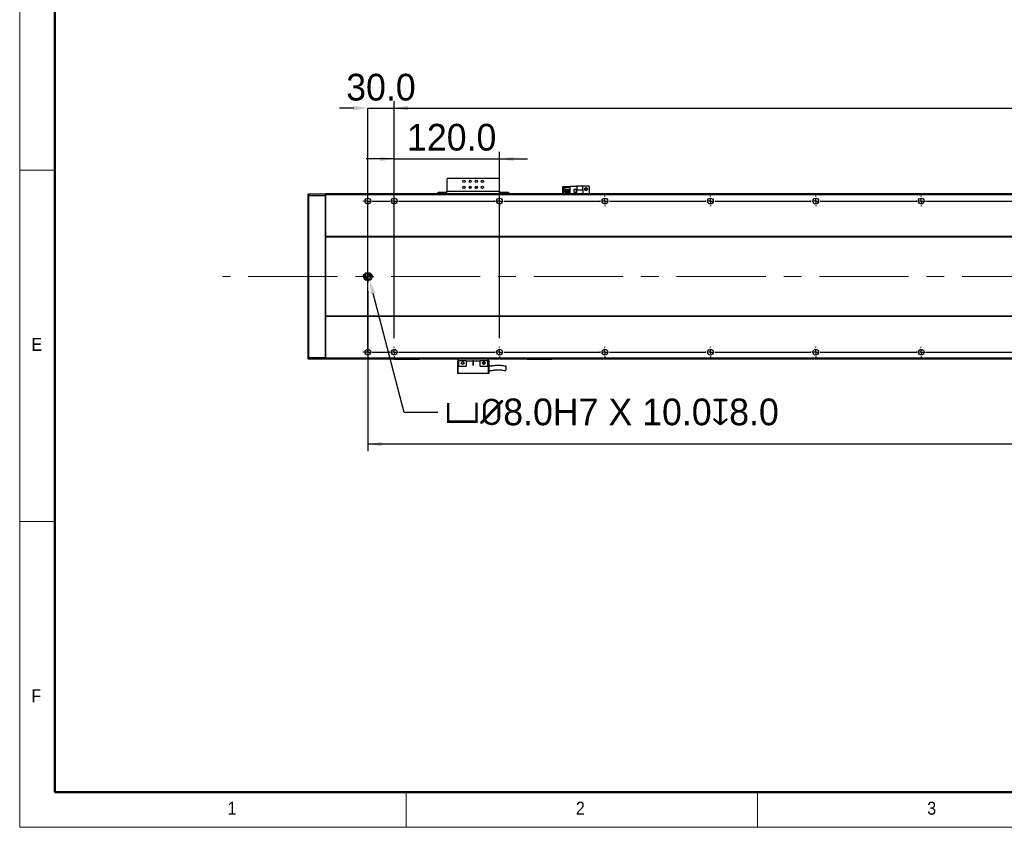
# Model space of a CAD drawing. Header units: millimetres. Extents: x 40 to 3320, y 40 to 2336.
# Tile 1 of 11: x 40 to 1161, y 40 to 959. Entities that reach past the tile are written whole.
import ezdxf

# ---------------------------------------------------------------- set-up
doc = ezdxf.new("R2010")
doc.units = ezdxf.units.MM
doc.header["$LTSCALE"] = 8
doc.header["$PDSIZE"] = -1
doc.linetypes.add('CENTERX2', pattern=[20.32, 12.7, -2.54, 2.54, -2.54])
doc.layers.add('DIMNS', color=7, linetype='Continuous')
doc.styles.add('SLDTEXTSTYLE0', font='Gothic.ttf', dxfattribs={"width": 0.913})
doc.styles.add('SLDTEXTSTYLE7', font='txt')
doc.dimstyles.new('SLDDIMSTYLE0', dxfattribs={"dimtxt": 30.4, "dimasz": 16, "dimexe": 0, "dimexo": 0.0625, "dimgap": 7.6, "dimtad": 2, "dimdec": 1, "dimrnd": 1e-09, "dimzin": 4, "dimdsep": 46, "dimtxsty": 'SLDTEXTSTYLE7', "dimsah": 1, "dimcen": 0.09, "dimadec": 0, "dimazin": 1, "dimtfac": 1, "dimtdec": 1, "dimtmove": 0, "dimatfit": 0, "dimfxl": 0, "dimfrac": 2, "dimtolj": 1, "dimtzin": 12, "dimarcsym": 0})
doc.dimstyles.new('SLDDIMSTYLE1', dxfattribs={"dimtxt": 30.4, "dimasz": 16, "dimexe": 0, "dimexo": 0.0625, "dimgap": 7.6, "dimtad": 2, "dimdec": 1, "dimrnd": 1e-09, "dimzin": 4, "dimdsep": 46, "dimtxsty": 'SLDTEXTSTYLE7', "dimsah": 1, "dimcen": 0.09, "dimadec": 0, "dimazin": 1, "dimtfac": 1, "dimtdec": 1, "dimtofl": 0, "dimtmove": 0, "dimatfit": 3, "dimfxl": 0, "dimfrac": 2, "dimtolj": 1, "dimtzin": 12, "dimarcsym": 0})
doc.dimstyles.new('SLDDIMSTYLE7', dxfattribs={"dimtxt": 30.4, "dimasz": 16, "dimexe": 0, "dimexo": 0.0625, "dimgap": 7.6, "dimtad": 0, "dimtih": 1, "dimtoh": 1, "dimdec": 1, "dimrnd": 1e-09, "dimzin": 4, "dimdsep": 46, "dimtxsty": 'SLDTEXTSTYLE7', "dimsah": 1, "dimcen": 0, "dimadec": 0, "dimazin": 1, "dimtfac": 1, "dimtdec": 1, "dimtofl": 0, "dimtmove": 0, "dimatfit": 3, "dimfxl": 0, "dimfrac": 2, "dimtolj": 1, "dimtzin": 12, "dimarcsym": 0})

# ---------------------------------------------------------------- blocks, each defined once
blk = doc.blocks.new('_D_23')
at = {"layer": 'DIMNS'}
for p, q in [((466.3, 769), (466.3, 866.8)), ((2386.3, 769), (2386.3, 866.8)), ((466.3, 858.8), (2386.3, 858.8))]:
    blk.add_line(p, q, dxfattribs=at)
for points in [[(466.3, 858.8), (482.3, 856.4), (482.3, 861.2)], [(2386.3, 858.8), (2370.3, 861.2), (2370.3, 856.4)]]:
    blk.add_solid(points, dxfattribs=at)
at = {"layer": 'DIMNS', "char_height": 30.4, "attachment_point": 1, "style": 'SLDTEXTSTYLE7'}
for s, insert in [('1920.0', (1195.1, 898.7)), ('=16×120.0(PITCH)', (1313.9, 898.7))]:
    blk.add_mtext(s, dxfattribs=dict(at, insert=insert))
blk = doc.blocks.new('_D_24')
at = {"layer": 'Defpoints', "color": 0}
for p in [(466.3, 858.8), (466.3, 758.8), (436.3, 581)]:
    blk.add_point(p, dxfattribs=at)
at = {"layer": 'DIMNS', "color": 0, "lineweight": -2}
for p, q in [((420.3, 858.8), (404.3, 858.8)), ((436.3, 581), (436.3, 858.8)), ((436.3, 858.8), (466.3, 858.8)), ((466.3, 758.9), (466.3, 858.8)), ((482.3, 858.8), (498.3, 858.8))]:
    blk.add_line(p, q, dxfattribs=at)
at = {"layer": 'DIMNS', "color": 0}
for points in [[(420.3, 861.4), (420.3, 856.1), (436.3, 858.8)], [(482.3, 861.4), (482.3, 856.1), (466.3, 858.8)]]:
    blk.add_solid(points, dxfattribs=at)
at = {"layer": 'DIMNS', "color": 0, "insert": (451.3, 897.8), "char_height": 30.4, "attachment_point": 2, "style": 'SLDTEXTSTYLE7'}
blk.add_mtext('\\A1;30.0', dxfattribs=at)
blk = doc.blocks.new('_D_25')
at = {"layer": 'DIMNS'}
for p, q in [((436.3, 650.3), (436.3, 468.2)), ((2416.3, 656.8), (2416.3, 468.2)), ((2416.3, 476.2), (436.3, 476.2))]:
    blk.add_line(p, q, dxfattribs=at)
for points in [[(436.3, 476.2), (452.3, 473.8), (452.3, 478.6)], [(2416.3, 476.2), (2400.3, 478.6), (2400.3, 473.8)]]:
    blk.add_solid(points, dxfattribs=at)
at = {"layer": 'DIMNS', "insert": (1360.4, 516.1), "char_height": 30.4, "attachment_point": 1, "style": 'SLDTEXTSTYLE7'}
blk.add_mtext('1980.0', dxfattribs=at)
blk = doc.blocks.new('_D_28')
at = {"layer": 'Defpoints', "color": 0}
for p in [(437.3, 667), (438.4, 663.1)]:
    blk.add_point(p, dxfattribs=at)
at = {"layer": 'DIMNS', "color": 0, "lineweight": -2}
for p, q in [((477.7, 512.3), (442.4, 647.6)), ((516.1, 512.3), (477.7, 512.3))]:
    blk.add_line(p, q, dxfattribs=at)
at = {"layer": 'DIMNS', "color": 0}
blk.add_solid([(445, 648.3), (439.8, 646.9), (438.4, 663.1)], dxfattribs=at)
at = {"layer": 'DIMNS', "color": 0, "insert": (523.7, 528.1), "char_height": 30.4, "attachment_point": 1, "style": 'SLDTEXTSTYLE7'}
blk.add_mtext('\\A1;{\\fGDT|b0|i0|c134|p2;v\\fISOCPEUR|b0|i0|c134|p34;%%C}8.0H7 X 10.0{\\fGDT|b0|i0|c134|p2;x}8.0', dxfattribs=at)
blk = doc.blocks.new('_D_31')
at = {"layer": 'DIMNS'}
for p, q in [((466.3, 597), (466.3, 808.9)), ((586.3, 597), (586.3, 808.9)), ((466.3, 800.9), (434.3, 800.9)), ((466.3, 800.9), (586.3, 800.9)), ((586.3, 800.9), (618.3, 800.9))]:
    blk.add_line(p, q, dxfattribs=at)
for points in [[(466.3, 800.9), (450.3, 803.3), (450.3, 798.5)], [(586.3, 800.9), (602.3, 798.5), (602.3, 803.3)]]:
    blk.add_solid(points, dxfattribs=at)
at = {"layer": 'DIMNS', "insert": (481, 840.8), "char_height": 30.4, "attachment_point": 1, "style": 'SLDTEXTSTYLE7'}
blk.add_mtext('120.0', dxfattribs=at)
blk = doc.blocks.new('SW_CENTERMARKSYMBOL_8')
at = {"layer": 'DIMNS', "color": 0}
for p, q in [((-35.08, 0), (-35.84, 0)), ((-30, 0), (-32.54, 0)), ((-30, 5.08), (-30, 5.84)), ((-30, 0), (-30, 2.54)), ((-30, 0), (-30, -2.54)), ((-30, 0), (-27.46, 0)), ((-24.92, 0), (-5.08, 0)), ((0, 0), (-2.54, 0)), ((0, 5.08), (0, 5.84)), ((0, 0), (0, 2.54)), ((0, 0), (0, -2.54)), ((0, 0), (2.54, 0)), ((5.08, 0), (114.92, 0)), ((120, 5.08), (120, 5.84)), ((120, 0), (120, 2.54)), ((120, 0), (120, 2.54)), ((240, 5.08), (240, 5.84)), ((240, 0), (240, 2.54)), ((240, 0), (240, 2.54)), ((240, 0), (240, 2.54)), ((360, 5.08), (360, 5.84)), ((360, 0), (360, 2.54)), ((360, 0), (360, 2.54)), ((360, 0), (360, 2.54)), ((360, 0), (360, 2.54)), ((480, 5.08), (480, 5.84)), ((480, 0), (480, 2.54)), ((480, 0), (480, 2.54)), ((480, 0), (480, 2.54)), ((480, 0), (480, 2.54)), ((480, 0), (480, 2.54)), ((600, 5.08), (600, 5.84)), ((600, 0), (600, 2.54)), ((600, 0), (600, 2.54)), ((600, 0), (600, 2.54)), ((600, 0), (600, 2.54)), ((600, 0), (600, 2.54)), ((600, 0), (600, 2.54)), ((114.92, 0), (114.16, 0)), ((120, 0), (117.46, 0)), ((120, 0), (117.46, 0)), ((120, 0), (120, -2.54)), ((120, 0), (122.54, 0)), ((120, 0), (120, -2.54)), ((120, 0), (122.54, 0)), ((120, -5.08), (120, -5.84)), ((125.08, 0), (125.84, 0)), ((125.08, 0), (234.92, 0)), ((234.92, 0), (234.16, 0)), ((240, 0), (237.46, 0)), ((240, 0), (237.46, 0)), ((240, 0), (237.46, 0)), ((240, 0), (240, -2.54)), ((240, 0), (242.54, 0)), ((240, 0), (240, -2.54)), ((240, 0), (242.54, 0)), ((240, 0), (240, -2.54)), ((240, 0), (242.54, 0)), ((240, -5.08), (240, -5.84)), ((245.08, 0), (245.84, 0)), ((245.08, 0), (354.92, 0)), ((354.92, 0), (354.16, 0)), ((360, 0), (357.46, 0)), ((360, 0), (357.46, 0)), ((360, 0), (357.46, 0)), ((360, 0), (357.46, 0)), ((360, 0), (360, -2.54)), ((360, 0), (362.54, 0)), ((360, 0), (360, -2.54)), ((360, 0), (362.54, 0)), ((360, 0), (360, -2.54)), ((360, 0), (362.54, 0)), ((360, 0), (360, -2.54)), ((360, 0), (362.54, 0)), ((360, -5.08), (360, -5.84)), ((365.08, 0), (365.84, 0)), ((365.08, 0), (474.92, 0)), ((474.92, 0), (474.16, 0)), ((480, 0), (477.46, 0)), ((480, 0), (477.46, 0)), ((480, 0), (477.46, 0)), ((480, 0), (477.46, 0)), ((480, 0), (477.46, 0)), ((480, 0), (480, -2.54)), ((480, 0), (482.54, 0)), ((480, 0), (480, -2.54)), ((480, 0), (482.54, 0)), ((480, 0), (480, -2.54)), ((480, 0), (482.54, 0)), ((480, 0), (480, -2.54)), ((480, 0), (482.54, 0)), ((480, 0), (480, -2.54)), ((480, 0), (482.54, 0)), ((480, -5.08), (480, -5.84)), ((485.08, 0), (485.84, 0)), ((485.08, 0), (594.92, 0)), ((594.92, 0), (594.16, 0)), ((600, 0), (597.46, 0)), ((600, 0), (597.46, 0)), ((600, 0), (597.46, 0)), ((600, 0), (597.46, 0)), ((600, 0), (597.46, 0)), ((600, 0), (597.46, 0)), ((600, 0), (600, -2.54)), ((600, 0), (602.54, 0)), ((600, 0), (600, -2.54)), ((600, 0), (602.54, 0)), ((600, 0), (600, -2.54)), ((600, 0), (602.54, 0)), ((600, 0), (600, -2.54)), ((600, 0), (602.54, 0)), ((600, 0), (600, -2.54)), ((600, 0), (602.54, 0)), ((600, 0), (600, -2.54)), ((600, 0), (602.54, 0)), ((600, -5.08), (600, -5.84)), ((605.08, 0), (605.84, 0)), ((605.08, 0), (714.92, 0)), ((-35.08, -172), (-35.84, -172)), ((-30, -172), (-32.54, -172)), ((-30, -172), (-30, -169.46)), ((-30, -172), (-30, -174.54)), ((-30, -172), (-27.46, -172)), ((-30, -177.08), (-30, -177.84)), ((-24.92, -172), (-5.08, -172)), ((0, -172), (-2.54, -172)), ((0, -172), (0, -169.46)), ((0, -172), (0, -174.54)), ((0, -172), (2.54, -172)), ((0, -177.08), (0, -177.84)), ((5.08, -172), (5.84, -172))]:
    blk.add_line(p, q, dxfattribs=at)
blk = doc.blocks.new('SW_CENTERMARKSYMBOL_9')
at = {"layer": 'DIMNS', "color": 0}
for p, q in [((-125.08, 0), (-125.84, 0)), ((-120, 0), (-122.54, 0)), ((-120, 5.08), (-120, 5.84)), ((-120, 0), (-120, 2.54)), ((-120, 0), (-120, -2.54)), ((-120, 0), (-117.46, 0)), ((-114.92, 0), (-5.08, 0)), ((-5.08, 0), (-5.84, 0)), ((0, 0), (-2.54, 0)), ((0, 0), (-2.54, 0)), ((0, 5.08), (0, 5.84)), ((0, 0), (0, 2.54)), ((0, 0), (0, 2.54)), ((0, 0), (0, -2.54)), ((0, 0), (2.54, 0)), ((0, 0), (0, -2.54)), ((0, 0), (2.54, 0)), ((5.08, 0), (5.84, 0)), ((5.08, 0), (114.92, 0)), ((120, 5.08), (120, 5.84)), ((120, 0), (120, 2.54)), ((120, 0), (120, 2.54)), ((120, 0), (120, 2.54)), ((240, 5.08), (240, 5.84)), ((240, 0), (240, 2.54)), ((240, 0), (240, 2.54)), ((240, 0), (240, 2.54)), ((240, 0), (240, 2.54)), ((360, 5.08), (360, 5.84)), ((360, 0), (360, 2.54)), ((360, 0), (360, 2.54)), ((360, 0), (360, 2.54)), ((360, 0), (360, 2.54)), ((360, 0), (360, 2.54)), ((480, 5.08), (480, 5.84)), ((480, 0), (480, 2.54)), ((480, 0), (480, 2.54)), ((480, 0), (480, 2.54)), ((480, 0), (480, 2.54)), ((480, 0), (480, 2.54)), ((480, 0), (480, 2.54)), ((-120, -5.08), (-120, -5.84)), ((0, -5.08), (0, -5.84)), ((114.92, 0), (114.16, 0)), ((120, 0), (117.46, 0)), ((120, 0), (117.46, 0)), ((120, 0), (117.46, 0)), ((120, 0), (120, -2.54)), ((120, 0), (122.54, 0)), ((120, 0), (120, -2.54)), ((120, 0), (122.54, 0)), ((120, 0), (120, -2.54)), ((120, 0), (122.54, 0)), ((120, -5.08), (120, -5.84)), ((125.08, 0), (125.84, 0)), ((125.08, 0), (234.92, 0)), ((234.92, 0), (234.16, 0)), ((240, 0), (237.46, 0)), ((240, 0), (237.46, 0)), ((240, 0), (237.46, 0)), ((240, 0), (237.46, 0)), ((240, 0), (240, -2.54)), ((240, 0), (242.54, 0)), ((240, 0), (240, -2.54)), ((240, 0), (242.54, 0)), ((240, 0), (240, -2.54)), ((240, 0), (242.54, 0)), ((240, 0), (240, -2.54)), ((240, 0), (242.54, 0)), ((240, -5.08), (240, -5.84)), ((245.08, 0), (245.84, 0)), ((245.08, 0), (354.92, 0)), ((354.92, 0), (354.16, 0)), ((360, 0), (357.46, 0)), ((360, 0), (357.46, 0)), ((360, 0), (357.46, 0)), ((360, 0), (357.46, 0)), ((360, 0), (357.46, 0)), ((360, 0), (360, -2.54)), ((360, 0), (362.54, 0)), ((360, 0), (360, -2.54)), ((360, 0), (362.54, 0)), ((360, 0), (360, -2.54)), ((360, 0), (362.54, 0)), ((360, 0), (360, -2.54)), ((360, 0), (362.54, 0)), ((360, 0), (360, -2.54)), ((360, 0), (362.54, 0)), ((360, -5.08), (360, -5.84)), ((365.08, 0), (365.84, 0)), ((365.08, 0), (474.92, 0)), ((474.92, 0), (474.16, 0)), ((480, 0), (477.46, 0)), ((480, 0), (477.46, 0)), ((480, 0), (477.46, 0)), ((480, 0), (477.46, 0)), ((480, 0), (477.46, 0)), ((480, 0), (477.46, 0)), ((480, 0), (480, -2.54)), ((480, 0), (482.54, 0)), ((480, 0), (480, -2.54)), ((480, 0), (482.54, 0)), ((480, 0), (480, -2.54)), ((480, 0), (482.54, 0)), ((480, 0), (480, -2.54)), ((480, 0), (482.54, 0)), ((480, 0), (480, -2.54)), ((480, 0), (482.54, 0)), ((480, 0), (480, -2.54)), ((480, 0), (482.54, 0)), ((480, -5.08), (480, -5.84)), ((485.08, 0), (485.84, 0)), ((485.08, 0), (594.92, 0))]:
    blk.add_line(p, q, dxfattribs=at)
blk = doc.blocks.new('SW_CENTERMARKSYMBOL_12')
at = {"layer": 'DIMNS', "color": 0}
for p, q in [((-5.08, 0), (-6.54, 0)), ((0, 0), (-2.54, 0)), ((0, 5.08), (0, 6.54)), ((0, 0), (0, 2.54)), ((0, 0), (0, -2.54)), ((0, 0), (2.54, 0)), ((0, -5.08), (0, -6.54)), ((5.08, 0), (6.54, 0))]:
    blk.add_line(p, q, dxfattribs=at)
blk = doc.blocks.new('SW_DOWELSYMBOL_4')
at = {"linetype": 'Continuous', "lineweight": 18}
h = blk.add_hatch(color=0, dxfattribs=at)
edge = h.paths.add_edge_path(flags=0)
edge.add_arc((0, 0), 4, 180, 270)
edge.add_line((0, -4), (0, 0))
edge.add_line((0, 0), (-4, 0))
h = blk.add_hatch(color=0, dxfattribs=at)
edge = h.paths.add_edge_path(flags=0)
edge.add_arc((0, 0), 4, 0, 90)
edge.add_line((0, 4), (0, 0))
edge.add_line((0, 0), (4, 0))
at = {"layer": 'DIMNS', "color": 0}
blk.add_circle((0, 0), 4, dxfattribs=at)
blk = doc.blocks.new('SW_DOWELSYMBOL_5')
at = {"linetype": 'Continuous', "lineweight": 18}
h = blk.add_hatch(color=0, dxfattribs=at)
edge = h.paths.add_edge_path(flags=0)
edge.add_arc((0, 0), 4, 180, 270)
edge.add_line((0, -4), (0, 0))
edge.add_line((0, 0), (-4, 0))
h = blk.add_hatch(color=0, dxfattribs=at)
edge = h.paths.add_edge_path(flags=0)
edge.add_arc((0, 0), 4, 0, 90)
edge.add_line((0, 4), (0, 0))
edge.add_line((0, 0), (4, 0))
at = {"layer": 'DIMNS', "color": 0}
blk.add_circle((0, 0), 4, dxfattribs=at)

msp = doc.modelspace()

# ---------------------------------------------------------------- linework, layer by layer
at = {"color": 7, "linetype": 'Continuous', "lineweight": 18}
for p, q in [((40, 2336), (40, 40)), ((80, 2296), (80, 80)), ((40, 788), (80, 788)), ((80, 388), (40, 388)), ((80, 80), (3280, 80)), ((480, 40), (480, 80)), ((880, 80), (880, 40)), ((984, 80), (3280, 80)), ((40, 40), (3320, 40))]:
    msp.add_line(p, q, dxfattribs=at)
at = {"color": 7, "linetype": 'Continuous', "lineweight": 50}
for p, q in [((80, 2296), (80, 80)), ((80, 80), (3280, 80))]:
    msp.add_line(p, q, dxfattribs=at)
at = {"color": 7, "linetype": 'Continuous', "lineweight": 25}
for p, q in [((527.3486943, 778.7713308), (526.3486774, 777.7713288)), ((526.3486774, 777.7713288), (526.3486774, 763.9713336)), ((585.3486926, 778.7713308), (527.3486943, 778.7713308)), ((586.3486797, 777.7713288), (585.3486926, 778.7713308)), ((586.3486797, 763.9713336), (586.3486797, 777.7713288)), ((516.3486869, 760.9713275), (516.3486869, 762.9713315)), ((516.3486869, 762.9713315), (517.348674, 762.9713315)), ((517.348674, 762.9713315), (517.348674, 760.9713275)), ((517.348674, 762.9713315), (525.3486902, 762.9713315)), ((525.3486902, 762.9713315), (525.3486902, 760.9713275)), ((526.3486774, 762.9713315), (525.3486902, 762.9713315)), ((586.3486797, 763.9713336), (526.3486774, 763.9713336)), ((526.3486774, 760.9713275), (526.3486774, 763.9713336)), ((586.3486797, 763.9713336), (586.3486797, 760.9713275)), ((587.3486967, 762.9713315), (586.3486797, 762.9713315)), ((587.3486967, 762.9713315), (587.3486967, 760.9713275)), ((587.3486967, 762.9713315), (595.3486831, 762.9713315)), ((595.3486831, 760.9713275), (595.3486831, 762.9713315)), ((595.3486831, 762.9713315), (596.3486702, 762.9713315)), ((596.3486702, 762.9713315), (596.3486702, 760.9713275)), ((658.6486966, 769.4713298), (658.3486766, 769.1713322)), ((658.6486966, 769.1713322), (658.3486766, 769.1713322)), ((658.3486766, 760.9713275), (658.3486766, 769.1713322)), ((658.6486966, 769.4713298), (658.7729425, 769.4713298)), ((658.7729425, 769.4713298), (658.6486966, 769.1713322)), ((658.6486966, 769.1713322), (658.6486966, 760.9713275)), ((663.0486817, 769.1713322), (658.6486966, 769.1713322)), ((658.7729425, 769.4713298), (663.0486817, 769.4713298)), ((660.6486709, 768.5313273), (666.8486864, 768.5313273)), ((660.6486709, 766.0313297), (660.6486709, 768.5313273)), ((660.6486709, 766.0313297), (666.8486864, 766.0313297)), ((660.6486709, 764.991333), (666.8486864, 764.991333)), ((660.6486709, 763.4913299), (660.6486709, 764.991333)), ((660.6486709, 763.4913299), (666.8486864, 763.4913299)), ((660.6486709, 762.4513332), (666.8486864, 762.4513332)), ((660.6486709, 760.9713275), (660.6486709, 762.4513332)), ((663.0486817, 769.4713298), (666.8486864, 769.4713298)), ((663.0486817, 768.5313273), (663.0486817, 769.4713298)), ((663.0486817, 764.991333), (663.0486817, 766.0313297)), ((663.0486817, 762.4513332), (663.0486817, 763.4913299)), ((666.8486864, 760.9713275), (666.8486864, 769.7713274)), ((666.8486864, 769.7713274), (674.3986876, 769.7713274)), ((674.1486759, 766.0713319), (670.9486813, 766.0713319)), ((670.9486813, 766.0713319), (670.9486813, 762.8713299)), ((670.9486813, 762.8713299), (674.1486759, 762.8713299)), ((674.0486891, 765.9713302), (671.0486979, 765.9713302)), ((671.0486979, 765.9713302), (671.0486979, 762.9713315)), ((671.0486979, 762.9713315), (674.0486891, 762.9713315)), ((674.0486891, 762.9713315), (674.0486891, 765.9713302)), ((674.1486759, 762.8713299), (674.1486759, 766.0713319)), ((681.3486786, 769.7713274), (674.3986876, 769.7713274)), ((674.3986876, 769.7713274), (674.3986876, 765.4713292)), ((681.3486786, 765.4713292), (674.3986876, 765.4713292)), ((674.3986876, 760.9713275), (674.3986876, 765.4713292)), ((681.3486786, 765.4713292), (681.3486786, 769.7713274)), ((688.3486778, 769.7713274), (681.3486786, 769.7713274)), ((681.3486786, 765.4713292), (681.3486786, 760.9713275)), ((688.3486778, 769.7713274), (688.3486778, 760.9713275)), ((368.3486552, 760.6713299), (368.648705, 760.9713275)), ((368.3486552, 758.8470701), (368.3486552, 760.6713299)), ((368.3486552, 758.8470701), (368.648705, 758.9713309)), ((368.3486552, 575.0955913), (368.3486552, 758.8470701)), ((368.648705, 760.9713275), (368.648705, 758.9713309)), ((368.648705, 760.9713275), (388.0487055, 760.9713275)), ((368.648705, 758.9713309), (368.648705, 574.9713305)), ((388.0487055, 758.9713309), (368.648705, 758.9713309)), ((388.0487055, 758.9713309), (388.0487055, 760.9713275)), ((388.3486957, 760.6713299), (388.0487055, 760.9713275)), ((388.0487055, 574.9713305), (388.0487055, 758.9713309)), ((388.3486957, 758.8470701), (388.0487055, 758.9713309)), ((2464.3486709, 760.9713275), (388.3486957, 760.9713275)), ((388.3486957, 760.9713275), (388.3486957, 759.9713329)), ((2464.3486709, 759.9713329), (388.3486957, 759.9713329)), ((388.3486957, 759.9713329), (388.3486957, 712.4713298)), ((2464.3486709, 712.4713298), (388.3486957, 712.4713298)), ((388.3486957, 712.4713298), (388.3486957, 711.9713288)), ((2464.3486709, 711.9713288), (388.3486957, 711.9713288)), ((388.3486957, 711.9713288), (388.3486957, 621.9713289)), ((437.3486907, 670.9713304), (435.3486867, 670.9713304)), ((435.3486867, 662.9713305), (437.3486907, 662.9713305)), ((2464.3486709, 621.9713289), (388.3486957, 621.9713289)), ((388.3486957, 621.9713289), (388.3486957, 621.4713316)), ((2464.3486709, 621.4713316), (388.3486957, 621.4713316)), ((388.3486957, 621.4713316), (388.3486957, 573.9713285)), ((368.3486552, 573.2713316), (368.3486552, 575.0955913)), ((368.3486552, 575.0955913), (368.648705, 574.9713305)), ((368.3486552, 573.2713316), (368.648705, 572.9713339)), ((368.648705, 574.9713305), (368.648705, 572.9713339)), ((368.648705, 574.9713305), (388.0487055, 574.9713305)), ((388.0487055, 572.9713339), (368.648705, 572.9713339)), ((388.3486957, 575.0955913), (388.0487055, 574.9713305)), ((388.0487055, 572.9713339), (388.0487055, 574.9713305)), ((388.3486957, 573.2713316), (388.0487055, 572.9713339)), ((2464.3486709, 573.9713285), (388.3486957, 573.9713285)), ((388.3486957, 573.9713285), (388.3486957, 572.9713339)), ((2464.3486709, 572.9713339), (388.3486957, 572.9713339)), ((466.8486685, 572.7713305), (466.8486685, 572.9713339)), ((466.8486685, 572.7713305), (467.1486885, 572.4713329)), ((466.8486685, 572.7713305), (467.8486855, 572.7713305)), ((467.9729612, 572.4713329), (467.1486885, 572.4713329)), ((467.8486855, 572.9713339), (467.8486855, 572.7713305)), ((467.9729612, 572.4713329), (467.8486855, 572.7713305)), ((467.8486855, 572.7713305), (493.8486786, 572.7713305)), ((493.7244327, 572.4713329), (467.9729612, 572.4713329)), ((493.7244327, 572.4713329), (493.8486786, 572.7713305)), ((494.5486755, 572.4713329), (493.7244327, 572.4713329)), ((493.8486786, 572.7713305), (493.8486786, 572.9713339)), ((493.8486786, 572.7713305), (494.8486955, 572.7713305)), ((494.5486755, 572.4713329), (494.8486955, 572.7713305)), ((494.8486955, 572.9713339), (494.8486955, 572.7713305)), ((539.3486888, 571.0713316), (539.3486888, 572.9713339)), ((573.3486981, 571.0713316), (573.3486981, 572.9713339)), ((617.8486914, 572.7713305), (617.8486914, 572.9713339)), ((617.8486914, 572.7713305), (618.1486816, 572.4713329)), ((617.8486914, 572.7713305), (618.8486786, 572.7713305)), ((618.9729542, 572.4713329), (618.1486816, 572.4713329)), ((618.8486786, 572.9713339), (618.8486786, 572.7713305)), ((618.9729542, 572.4713329), (618.8486786, 572.7713305)), ((618.8486786, 572.7713305), (644.8486716, 572.7713305)), ((644.7244258, 572.4713329), (618.9729542, 572.4713329)), ((644.7244258, 572.4713329), (644.8486716, 572.7713305)), ((645.5486686, 572.4713329), (644.7244258, 572.4713329)), ((644.8486716, 572.7713305), (644.8486716, 572.9713339)), ((644.8486716, 572.7713305), (645.8486886, 572.7713305)), ((645.5486686, 572.4713329), (645.8486886, 572.7713305)), ((645.8486886, 572.9713339), (645.8486886, 572.7713305)), ((538.3486719, 571.0713316), (538.3486719, 556.6713337)), ((539.5486922, 571.0713316), (538.3486719, 571.0713316)), ((539.5486922, 565.0713269), (539.3486888, 565.0713269)), ((539.3486888, 556.6713337), (539.3486888, 565.0713269)), ((539.5486922, 571.0713316), (539.5486922, 565.0713269)), ((548.3486921, 571.0713316), (539.5486922, 571.0713316)), ((539.5486922, 565.0713269), (548.3486921, 565.0713269)), ((548.3486921, 571.0713316), (556.0986967, 571.0713316)), ((548.3486921, 571.0713316), (548.3486921, 565.0713269)), ((556.5986902, 571.0713316), (556.0986967, 571.0713316)), ((556.0986967, 571.0713316), (556.0986967, 566.3213331)), ((556.5986902, 571.0713316), (564.3486948, 571.0713316)), ((556.5986902, 566.3213331), (556.5986902, 571.0713316)), ((564.3486948, 565.0713269), (564.3486948, 571.0713316)), ((573.1486947, 571.0713316), (564.3486948, 571.0713316)), ((564.3486948, 565.0713269), (573.1486947, 565.0713269)), ((567.7268178, 569.5230488), (567.8942175, 569.6206141)), ((569.3579585, 569.1225503), (569.4892079, 568.7185425)), ((573.1486947, 565.0713269), (573.1486947, 571.0713316)), ((574.3486852, 571.0713316), (573.1486947, 571.0713316)), ((573.3486981, 565.0713269), (573.1486947, 565.0713269)), ((573.3486981, 565.0713269), (573.3486981, 556.6713337)), ((574.3486852, 556.6713337), (574.3486852, 571.0713316)), ((539.3486888, 556.6713337), (538.3486719, 556.6713337)), ((573.3486981, 556.6713337), (539.3486888, 556.6713337)), ((574.3486852, 556.6713337), (573.3486981, 556.6713337))]:
    msp.add_line(p, q, dxfattribs=at)
at = {"color": 8, "linetype": 'Continuous', "lineweight": 25}
for p, q in [((554.0986926, 768.4713278), (551.598695, 768.4713278)), ((561.0986919, 768.4713278), (558.5986943, 768.4713278))]:
    msp.add_line(p, q, dxfattribs=at)
at = {"color": 7, "linetype": 'Continuous', "lineweight": 25}
for centre, radius in [((545.8486833, 775.4713306), 1.25), ((552.8486833, 775.4713306), 1.25), ((559.8486833, 775.4713306), 1.25), ((566.8486833, 775.4713306), 1.25), ((545.8486833, 768.4713306), 1.25), ((552.8486833, 768.4713306), 1.25), ((559.8486833, 768.4713306), 1.25), ((566.8486833, 768.4713306), 1.25), ((684.8486833, 766.4713306), 1.75), ((684.8486833, 766.4713306), 1.25), ((436.3486833, 752.9713306), 3.3), ((466.3486833, 752.9713306), 3.3), ((586.3486833, 752.9713306), 3.3), ((706.3486833, 752.9713306), 3.3), ((826.3486833, 752.9713306), 3.3), ((946.3486833, 752.9713306), 3.3), ((1066.3486833, 752.9713306), 3.3), ((436.3486833, 580.9713306), 3.3), ((466.3486833, 580.9713306), 3.3), ((586.3486833, 580.9713306), 3.3), ((706.3486833, 580.9713306), 3.3), ((826.3486833, 580.9713306), 3.3), ((946.3486833, 580.9713306), 3.3), ((1066.3486833, 580.9713306), 3.3), ((544.3486833, 568.5713306), 1.6), ((568.3486833, 568.5713306), 1.6)]:
    msp.add_circle(centre, radius, dxfattribs=at)
for centre, radius, start, end in [((684.8486833, 759.4713306), 1.75, 58.9972808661, 121.0027191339), ((435.3486833, 666.9713306), 4, 90, 270), ((437.3486833, 666.9713306), 4, 270, 90), ((556.3486833, 566.3213306), 0.25, 180, 0)]:
    msp.add_arc(centre, radius, start, end, dxfattribs=at)
for points, knots in [([(545.4892189, 568.7185425), (545.508493, 568.5899811), (545.5472289, 568.3316062), (545.4403569, 567.9414066), (545.2182377, 567.5955687), (544.8823178, 567.3291357), (544.4644166, 567.1785111), (544.0067925, 567.1712274), (543.5718176, 567.3021818), (543.3405219, 567.4843905), (543.231842, 567.5700057)], [0, 0, 0, 0, 0.1147373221, 0.2305919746, 0.350926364, 0.4758318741, 0.6054494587, 0.7393966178, 0.8775491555, 1, 1, 1, 1]), ([(544.3303258, 569.8708046), (544.4721997, 569.8437663), (544.7553298, 569.7898074), (545.1088834, 569.5371321), (545.2882296, 569.288145), (545.349676, 569.1422427), (545.3579695, 569.1225503)], [0, 0, 0, 0, 0.32231323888, 0.64322344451, 0.95184577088, 1, 1, 1, 1]), ([(568.3486731, 569.7213311), (568.2327051, 569.711122), (568.0007659, 569.6907035), (567.6844571, 569.5304191), (567.4284779, 569.2905082), (567.2561235, 568.9832398), (567.1829829, 568.6391155), (567.2157136, 568.2886724), (567.351413, 567.9639623), (567.5776676, 567.6943955), (567.8739783, 567.5045014), (568.2133927, 567.4115195), (568.5651346, 567.4238977), (568.897076, 567.5404647), (569.1797217, 567.7507826), (569.3848912, 568.0353513), (569.5033959, 568.3695718), (569.4939373, 568.6022193), (569.4892079, 568.7185425)], [0, 0, 0, 0, 0.0624979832, 0.1249976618, 0.187497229, 0.2499957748, 0.3124960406, 0.374995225, 0.4374969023, 0.4999958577, 0.5624976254, 0.6249989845, 0.6874947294, 0.7499994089, 0.8124971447, 0.8749976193, 0.9374990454, 1, 1, 1, 1]), ([(569.4892079, 568.7185425), (569.508482, 568.5899812), (569.5472177, 568.3316065), (569.4403468, 567.9414053), (569.2182273, 567.5955805), (568.8823273, 567.329118), (568.4644128, 567.178519), (568.0067899, 567.1712204), (567.5718246, 567.3021973), (567.3405214, 567.4843918), (567.231831, 567.5700057)], [0, 0, 0, 0, 0.1147372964, 0.230591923, 0.3509262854, 0.4758248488, 0.6054507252, 0.7393978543, 0.8775419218, 1, 1, 1, 1]), ([(568.3303148, 569.8708046), (568.4721887, 569.8437663), (568.7553188, 569.7898074), (569.1088724, 569.5371321), (569.2882186, 569.288145), (569.3496651, 569.1422427), (569.3579585, 569.1225503)], [0, 0, 0, 0, 0.32231323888, 0.64322344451, 0.95184577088, 1, 1, 1, 1]), ([(593.6612458, 564.8635674), (592.6911753, 565.0184488), (590.8803362, 565.3075671), (588.4115597, 565.6912385), (586.3529017, 565.8599972), (584.4990252, 565.898885), (582.4663523, 565.8181679), (580.6350054, 565.6113608), (579.1243335, 565.3939275), (578.114605, 565.2428577), (577.0720467, 565.091345), (576.0092322, 564.9725151), (575.0913829, 564.8950456), (574.542101, 564.9284052), (574.3486852, 564.9401519)], [0, 0, 0, 0, 0.1557751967, 0.2907869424, 0.3967690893, 0.4749909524, 0.5735889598, 0.7047468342, 0.754689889, 0.8070862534, 0.861207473, 0.915954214, 0.9704053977, 1, 1, 1, 1]), ([(574.3486852, 559.9549461), (574.5838439, 559.9465301), (575.3016624, 559.9208405), (576.4469924, 560.0090119), (578.1284449, 560.20216), (579.8276821, 560.4707901), (581.5044753, 560.7007346), (582.9526143, 560.8460362), (584.639281, 560.9316277), (586.5495979, 560.8687186), (588.5874839, 560.644507), (590.6970546, 560.2871704), (592.2441014, 560.0497603), (593.0904717, 559.9198762)], [0, 0, 0, 0, 0.0368682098, 0.112539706, 0.1785183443, 0.3028051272, 0.3842704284, 0.444529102, 0.530287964, 0.6473399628, 0.7447474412, 0.8603544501, 1, 1, 1, 1]), ([(593.0960745, 559.9645648), (593.1305997, 559.9506012), (593.2286476, 559.9109461), (593.4213512, 560.1777524), (593.6358064, 560.6763077), (593.8235116, 561.3729408), (593.9636678, 562.1794089), (594.0412165, 563.0185924), (594.0453272, 563.7985891), (593.9719062, 564.4146774), (593.8399739, 564.802939), (593.7170272, 564.8333342), (593.6610372, 564.8471761)], [0, 0, 0, 0, 0.0574058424, 0.1630267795, 0.2664668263, 0.369977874, 0.4747887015, 0.5815855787, 0.6902317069, 0.7997763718, 0.9088180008, 1, 1, 1, 1])]:
    msp.add_open_spline(points, degree=3, knots=knots, dxfattribs=at)
at = {"layer": 'DIMNS', "linetype": 'CENTERX2', "lineweight": 18}
msp.add_line((2515.1486833, 666.9713306), (270.8585861, 666.9713306), dxfattribs=at)

# ---------------------------------------------------------------- block references
at = {"layer": 'DIMNS'}
for name, p in [('SW_CENTERMARKSYMBOL_8', (466.3486833, 752.9713306)), ('SW_CENTERMARKSYMBOL_12', (436.3486833, 666.9713306)), ('SW_DOWELSYMBOL_4', (435.3486833, 666.9713306)), ('SW_DOWELSYMBOL_5', (437.3486833, 666.9713306)), ('SW_CENTERMARKSYMBOL_9', (586.3486833, 580.9713306))]:
    msp.add_blockref(name, p, dxfattribs=at)

# ---------------------------------------------------------------- texts
at = {"color": 7, "linetype": 'Continuous', "lineweight": 0, "char_height": 14.8166667, "attachment_point": 1, "style": 'SLDTEXTSTYLE0'}
for s, insert in [('E', (53.3333333, 597.1704528)), ('F', (53.3333333, 197.1704528)), ('1', (276.6666667, 69.1704848)), ('2', (673.3333333, 69.1704848)), ('3', (1073.3333333, 69.1704848))]:
    msp.add_mtext(s, dxfattribs=dict(at, insert=insert))

# ---------------------------------------------------------------- dimensions: what is measured, and where the dimension line sits
at = {"layer": 'DIMNS'}
for base, p1, p2, dimstyle, picture, middle in [((466.3486833, 858.7713306), (436.3486833, 580.9713306), (466.3486833, 758.8113306), 'SLDDIMSTYLE0', '_D_24', (451.3486833, 858.7713306)), ((586.3486833, 800.8777843), (466.3486833, 586.8113306), (586.3486833, 586.8113306), 'SLDDIMSTYLE0', '_D_31', (529.4255979, 800.8777843)), ((436.3486833, 476.1712275), (2416.3486833, 666.9713306), (436.3486833, 660.4313306), 'SLDDIMSTYLE1', '_D_25', (1419.8387201, 476.1712275))]:
    dim = msp.add_linear_dim(base=base, p1=p1, p2=p2, dimstyle=dimstyle, dxfattribs=at)
    dim.commit()
    dim.dimension.update_dxf_attribs({"geometry": picture, "text_midpoint": middle, "dimtype": 160})
dim = msp.add_linear_dim(base=(2386.3486833, 858.7713306), p1=(466.3486833, 758.8113306), p2=(2386.3486833, 758.8113306), text='<>=16×120.0(PITCH)', dimstyle='SLDDIMSTYLE1', dxfattribs=at)
dim.commit()
dim.dimension.update_dxf_attribs({"geometry": '_D_23', "text_midpoint": (1419.8387201, 858.7713306), "dimtype": 160})
dim = msp.add_radius_dim(center=(437.3486833, 666.9713306), mpoint=(438.3583633, 663.1008595), text='{\\fGDT|b0|i0|c134|p2;v\\fISOCPEUR|b0|i0|c134|p34;%%C}8.0H7 X 10.0{\\fGDT|b0|i0|c134|p2;x}8.0', dimstyle='SLDDIMSTYLE7', override={"dimpost": '<>'}, dxfattribs=at)
dim.commit()
dim.dimension.update_dxf_attribs({"geometry": '_D_28', "text_midpoint": (736.4603326, 512.2714536), "dimtype": 164})

doc.saveas('drawing.dxf')
